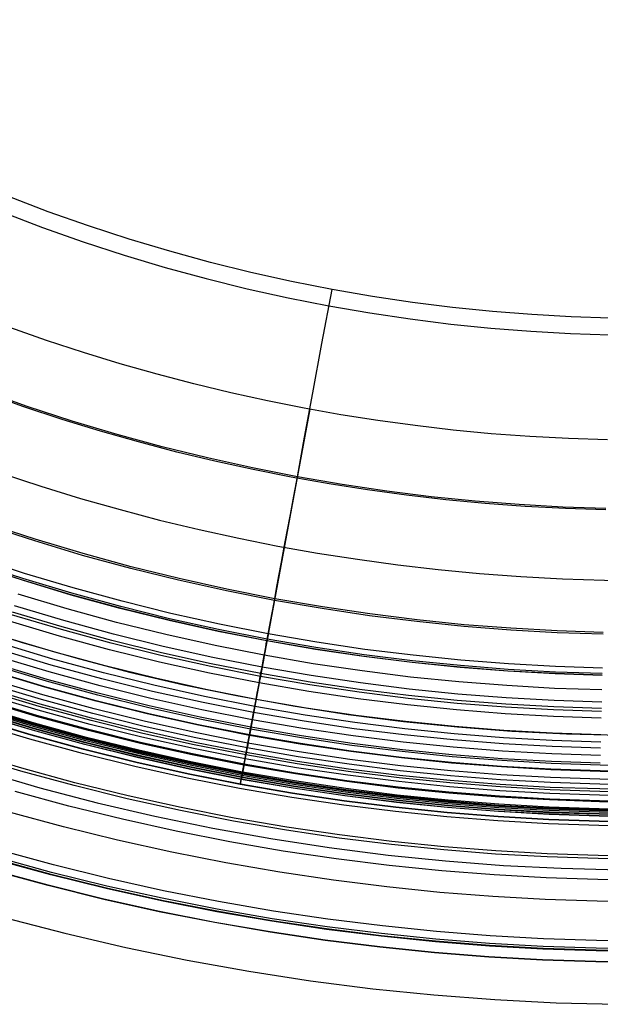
# Model space of a CAD drawing. Header units: millimetres. Extents: x -14 to 488, y -50 to 50.
# Tile 227 of 256: x 445 to 453, y -35 to -21. Entities that reach past the tile are written whole.
import ezdxf

# ---------------------------------------------------------------- set-up
doc = ezdxf.new("R2010")
doc.units = ezdxf.units.MM
doc.header["$MEASUREMENT"] = 0
doc.layers.add('Default', color=7, linetype='Continuous')

msp = doc.modelspace()

# ---------------------------------------------------------------- linework, layer by layer
at = {"layer": 'Default', "extrusion": (1.29204e-07, -2.43344e-08, 1)}
msp.add_lwpolyline([(425.41, 0), (425.416, -0.57), (425.433, -1.144), (425.463, -1.722), (425.504, -2.303), (425.557, -2.886), (425.623, -3.472), (425.701, -4.06), (425.792, -4.65), (425.897, -5.241), (426.014, -5.833), (426.144, -6.426), (426.288, -7.018), (426.446, -7.61), (426.616, -8.202), (426.801, -8.792), (426.999, -9.38), (427.21, -9.966), (427.436, -10.55), (427.674, -11.13), (427.927, -11.707), (428.193, -12.28), (428.472, -12.849), (428.765, -13.412), (429.071, -13.97), (429.389, -14.523), (429.721, -15.069), (430.066, -15.608), (430.423, -16.14), (430.792, -16.664), (431.173, -17.18), (431.566, -17.688), (431.97, -18.187), (432.386, -18.677), (432.812, -19.157), (433.249, -19.627), (433.696, -20.087), (434.153, -20.536), (434.619, -20.975), (435.094, -21.402), (435.577, -21.817), (436.069, -22.221), (436.569, -22.613), (437.076, -22.993), (437.59, -23.36), (438.11, -23.715), (438.636, -24.057), (439.168, -24.386), (439.705, -24.703), (440.247, -25.006), (440.792, -25.297), (441.342, -25.574), (441.895, -25.838), (442.45, -26.089), (443.008, -26.327), (443.568, -26.552), (444.13, -26.764), (444.693, -26.963), (445.256, -27.149), (445.82, -27.322), (446.383, -27.482), (446.946, -27.63), (447.509, -27.765), (448.07, -27.889), (448.629, -28), (449.191, -28.1), (449.758, -28.189), (450.331, -28.267), (450.909, -28.335), (451.493, -28.39), (452.081, -28.434), (452.673, -28.466), (453.27, -28.485), (453.87, -28.492), (454.473, -28.486), (455.08, -28.468), (455.688, -28.436), (456.299, -28.391), (456.912, -28.333), (457.526, -28.261), (458.141, -28.175), (458.756, -28.076), (459.372, -27.962), (459.986, -27.835), (460.6, -27.694), (461.212, -27.539), (461.823, -27.369), (462.431, -27.186), (463.036, -26.989), (463.637, -26.778), (464.235, -26.553), (464.829, -26.314), (465.418, -26.062), (466.001, -25.796), (466.579, -25.517), (467.151, -25.225), (467.716, -24.92), (468.274, -24.602), (468.825, -24.272), (469.368, -23.93), (469.903, -23.576), (470.429, -23.21), (470.946, -22.833), (471.453, -22.445), (471.951, -22.047), (472.439, -21.638), (472.917, -21.22), (473.384, -20.792), (473.84, -20.355), (474.285, -19.909), (474.719, -19.455), (475.141, -18.993), (475.551, -18.524), (475.949, -18.048), (476.336, -17.566), (476.71, -17.077), (477.072, -16.583), (477.422, -16.083), (477.759, -15.579), (478.083, -15.07), (478.395, -14.557), (478.695, -14.041), (478.982, -13.522), (479.256, -13), (479.518, -12.476), (479.768, -11.95), (480.005, -11.423), (480.23, -10.894), (480.443, -10.365)], dxfattribs=at)
at = {"layer": 'Default'}
for points in [[(453.353, -24.756), (452.799, -24.737), (452.24, -24.706), (451.678, -24.662), (451.112, -24.604), (450.543, -24.533), (449.971, -24.448), (449.397, -24.348), (448.821, -24.235), (448.244, -24.107), (447.667, -23.964), (447.089, -23.806), (446.512, -23.633), (445.936, -23.445), (445.361, -23.242), (444.788, -23.023)], [(444.7, -23.245), (445.279, -23.465), (445.859, -23.671), (446.441, -23.86), (447.024, -24.035), (447.607, -24.194), (448.19, -24.339), (448.772, -24.468), (449.354, -24.583), (449.933, -24.683), (450.51, -24.769), (451.085, -24.841), (451.656, -24.899), (452.224, -24.944), (452.788, -24.975), (453.348, -24.994)], [(453.293, -27.466), (452.678, -27.446), (452.058, -27.411), (451.434, -27.362), (450.806, -27.298), (450.175, -27.219), (449.54, -27.124), (448.904, -27.014), (448.265, -26.888), (447.625, -26.746), (446.984, -26.588), (446.343, -26.412), (445.703, -26.221), (445.063, -26.012), (444.426, -25.787)], [(436.107, -27.326), (436.803, -27.767), (437.51, -28.19), (438.242, -28.603), (438.985, -28.997), (439.738, -29.372), (440.5, -29.728), (441.272, -30.064), (442.051, -30.38), (442.839, -30.675), (443.634, -30.95), (444.435, -31.205), (445.244, -31.439), (446.057, -31.652), (446.876, -31.843), (447.7, -32.014), (448.528, -32.163), (449.359, -32.291), (450.194, -32.398), (451.013, -32.481), (451.834, -32.544), (452.657, -32.586), (453.48, -32.607)], [(436.107, -27.326), (436.803, -27.767), (437.51, -28.19), (438.242, -28.603), (438.985, -28.997), (439.738, -29.372), (440.5, -29.728), (441.272, -30.064), (442.051, -30.38), (442.839, -30.675), (443.634, -30.95), (444.435, -31.205), (445.244, -31.439), (446.057, -31.652), (446.876, -31.843), (447.7, -32.014), (448.528, -32.163), (449.359, -32.291), (450.194, -32.398), (451.013, -32.481), (451.834, -32.544), (452.657, -32.586), (453.48, -32.607)], [(453.253, -29.255), (452.598, -29.233), (451.938, -29.196), (451.273, -29.144), (450.604, -29.076), (449.932, -28.991), (449.256, -28.891), (448.578, -28.774), (447.898, -28.639), (447.216, -28.488), (446.534, -28.319), (445.851, -28.133), (445.169, -27.928), (444.488, -27.706)], [(453.254, -29.23), (452.599, -29.208), (451.94, -29.171), (451.276, -29.119), (450.607, -29.051), (449.935, -28.966), (449.26, -28.866), (448.583, -28.749), (447.903, -28.615), (447.222, -28.463), (446.54, -28.295), (445.858, -28.108), (445.176, -27.904), (444.496, -27.682)], [(453.242, -29.737), (452.577, -29.715), (451.906, -29.678), (451.23, -29.625), (450.55, -29.555), (449.866, -29.47), (449.18, -29.367), (448.49, -29.248), (447.799, -29.112), (447.106, -28.958), (446.412, -28.786), (445.718, -28.597), (445.025, -28.389), (444.332, -28.163)], [(453.24, -29.841), (452.572, -29.819), (451.899, -29.781), (451.221, -29.728), (450.538, -29.659), (449.852, -29.573), (449.163, -29.47), (448.471, -29.35), (447.777, -29.214), (447.082, -29.059), (446.386, -28.887), (445.69, -28.697), (444.994, -28.488), (444.299, -28.262)], [(453.24, -29.839), (452.572, -29.816), (451.899, -29.779), (451.221, -29.725), (450.539, -29.656), (449.853, -29.57), (449.164, -29.467), (448.472, -29.348), (447.778, -29.211), (447.083, -29.056), (446.387, -28.884), (445.69, -28.694), (444.994, -28.486), (444.3, -28.259)], [(453.241, -29.816), (452.573, -29.793), (451.9, -29.756), (451.223, -29.702), (450.541, -29.633), (449.856, -29.547), (449.167, -29.445), (448.476, -29.325), (447.783, -29.188), (447.088, -29.034), (446.392, -28.862), (445.697, -28.672), (445.001, -28.464), (444.307, -28.237)], [(453.903, -33.761), (453.153, -33.753), (452.398, -33.728), (451.636, -33.685), (450.869, -33.625), (450.097, -33.546), (449.321, -33.449), (448.542, -33.333), (447.759, -33.198), (446.975, -33.043), (446.188, -32.868), (445.401, -32.673), (444.613, -32.458), (443.826, -32.222), (443.04, -31.966), (442.256, -31.689), (441.475, -31.391), (440.698, -31.072), (439.925, -30.732), (439.158, -30.371), (438.396, -29.99), (437.642, -29.587), (436.895, -29.164), (436.157, -28.721)], [(453.903, -33.731), (453.154, -33.723), (452.399, -33.698), (451.638, -33.655), (450.872, -33.595), (450.101, -33.516), (449.326, -33.419), (448.547, -33.303), (447.765, -33.168), (446.981, -33.013), (446.195, -32.839), (445.408, -32.644), (444.621, -32.429), (443.835, -32.194), (443.05, -31.937), (442.267, -31.661), (441.486, -31.363), (440.71, -31.044), (439.938, -30.705), (439.171, -30.344), (438.41, -29.963), (437.656, -29.561), (436.91, -29.138), (436.173, -28.696)], [(453.903, -33.621), (453.156, -33.613), (452.404, -33.588), (451.645, -33.545), (450.882, -33.485), (450.113, -33.407), (449.34, -33.31), (448.564, -33.195), (447.785, -33.06), (447.003, -32.906), (446.22, -32.732), (445.436, -32.538), (444.651, -32.324), (443.868, -32.089), (443.085, -31.834), (442.305, -31.558), (441.527, -31.261), (440.753, -30.943), (439.983, -30.605), (439.219, -30.245), (438.461, -29.865), (437.709, -29.465), (436.966, -29.044), (436.23, -28.602)], [(453.236, -30.048), (452.563, -30.025), (451.885, -29.987), (451.202, -29.934), (450.515, -29.864), (449.824, -29.777), (449.13, -29.674), (448.434, -29.553), (447.735, -29.416), (447.035, -29.26), (446.334, -29.087), (445.633, -28.895), (444.932, -28.685)], [(453.903, -33.926), (453.15, -33.917), (452.39, -33.892), (451.625, -33.849), (450.854, -33.788), (450.079, -33.709), (449.299, -33.612), (448.516, -33.495), (447.729, -33.359), (446.941, -33.204), (446.151, -33.028), (445.359, -32.832), (444.568, -32.616), (443.777, -32.379), (442.987, -32.122), (442.2, -31.843), (441.415, -31.544), (440.634, -31.223), (439.857, -30.881), (439.086, -30.519), (438.321, -30.135), (437.563, -29.731), (436.812, -29.306), (436.071, -28.861)], [(453.903, -33.921), (453.15, -33.913), (452.39, -33.888), (451.625, -33.845), (450.855, -33.784), (450.079, -33.705), (449.3, -33.608), (448.516, -33.491), (447.73, -33.355), (446.942, -33.199), (446.151, -33.024), (445.36, -32.828), (444.569, -32.612), (443.778, -32.375), (442.989, -32.118), (442.201, -31.839), (441.416, -31.54), (440.635, -31.219), (439.859, -30.878), (439.088, -30.515), (438.323, -30.132), (437.565, -29.728), (436.814, -29.303), (436.073, -28.857)], [(453.903, -33.768), (453.153, -33.76), (452.397, -33.735), (451.636, -33.692), (450.868, -33.632), (450.097, -33.553), (449.32, -33.456), (448.541, -33.34), (447.758, -33.205), (446.973, -33.05), (446.186, -32.875), (445.399, -32.68), (444.611, -32.465), (443.824, -32.229), (443.038, -31.973), (442.254, -31.696), (441.473, -31.397), (440.695, -31.078), (439.922, -30.738), (439.155, -30.378), (438.393, -29.996), (437.638, -29.594), (436.891, -29.171), (436.153, -28.727)], [(453.232, -30.22), (452.555, -30.198), (451.873, -30.16), (451.187, -30.106), (450.496, -30.035), (449.801, -29.948), (449.103, -29.844), (448.402, -29.723), (447.7, -29.585), (446.995, -29.428), (446.29, -29.254), (445.585, -29.061), (444.88, -28.85)], [(453.229, -30.355), (452.549, -30.332), (451.864, -30.294), (451.175, -30.239), (450.48, -30.169), (449.783, -30.081), (449.082, -29.977), (448.378, -29.855), (447.672, -29.716), (446.965, -29.559), (446.257, -29.384), (445.548, -29.19), (444.84, -28.978)], [(453.23, -30.313), (452.551, -30.29), (451.867, -30.252), (451.178, -30.198), (450.485, -30.127), (449.788, -30.04), (449.088, -29.936), (448.385, -29.814), (447.681, -29.675), (446.974, -29.518), (446.267, -29.343), (445.56, -29.15), (444.853, -28.939)], [(444.237, -29.133), (444.991, -29.373), (445.752, -29.593), (446.518, -29.793), (447.289, -29.973), (448.064, -30.134), (448.844, -30.275), (449.626, -30.395), (450.412, -30.495), (451.183, -30.574), (451.956, -30.633), (452.73, -30.672), (453.505, -30.692)], [(444.237, -29.133), (444.991, -29.373), (445.752, -29.593), (446.518, -29.793), (447.289, -29.973), (448.064, -30.134), (448.844, -30.275), (449.626, -30.395), (450.412, -30.495), (451.183, -30.574), (451.956, -30.633), (452.73, -30.672), (453.505, -30.692)], [(453.227, -30.449), (452.545, -30.426), (451.858, -30.388), (451.166, -30.333), (450.47, -30.262), (449.77, -30.175), (449.067, -30.07), (448.361, -29.948), (447.653, -29.808), (446.943, -29.651), (446.233, -29.475), (445.522, -29.281), (444.812, -29.068)], [(435.799, -29.397), (436.547, -29.845), (437.323, -30.283), (438.109, -30.7), (438.906, -31.097), (439.713, -31.474), (440.53, -31.829), (441.355, -32.164), (442.189, -32.477), (443.031, -32.768), (443.88, -33.037), (444.735, -33.285), (445.597, -33.51), (446.464, -33.713), (447.336, -33.894), (448.212, -34.052), (449.093, -34.188), (449.976, -34.3), (450.843, -34.389), (451.713, -34.455), (452.584, -34.499), (453.456, -34.521)], [(435.799, -29.397), (436.547, -29.845), (437.323, -30.283), (438.109, -30.7), (438.906, -31.097), (439.713, -31.474), (440.53, -31.829), (441.355, -32.164), (442.189, -32.477), (443.031, -32.768), (443.88, -33.037), (444.735, -33.285), (445.597, -33.51), (446.464, -33.713), (447.336, -33.894), (448.212, -34.052), (449.093, -34.188), (449.976, -34.3), (450.843, -34.389), (451.713, -34.455), (452.584, -34.499), (453.456, -34.521)], [(453.219, -30.79), (452.53, -30.767), (451.835, -30.728), (451.135, -30.673), (450.431, -30.601), (449.724, -30.512), (449.013, -30.407), (448.299, -30.283), (447.583, -30.142), (446.865, -29.982), (446.147, -29.805), (445.429, -29.608), (444.711, -29.393)], [(453.221, -30.687), (452.534, -30.664), (451.842, -30.625), (451.145, -30.57), (450.443, -30.499), (449.738, -30.41), (449.029, -30.305), (448.317, -30.182), (447.604, -30.041), (446.889, -29.882), (446.173, -29.705), (445.457, -29.509), (444.741, -29.295)], [(453.217, -30.878), (452.526, -30.855), (451.829, -30.816), (451.127, -30.76), (450.422, -30.689), (449.712, -30.6), (448.999, -30.493), (448.283, -30.37), (447.565, -30.228), (446.845, -30.068), (446.125, -29.89), (445.404, -29.693), (444.684, -29.478)], [(453.212, -31.089), (452.516, -31.066), (451.815, -31.027), (451.108, -30.971), (450.398, -30.899), (449.683, -30.809), (448.965, -30.702), (448.244, -30.578), (447.521, -30.435), (446.797, -30.274), (446.072, -30.095), (445.346, -29.897), (444.621, -29.679)], [(453.215, -30.981), (452.521, -30.958), (451.822, -30.919), (451.118, -30.863), (450.41, -30.791), (449.698, -30.702), (448.982, -30.595), (448.264, -30.471), (447.544, -30.329), (446.822, -30.169), (446.099, -29.99), (445.376, -29.792), (444.653, -29.576)], [(453.903, -31.215), (453.21, -31.207), (452.511, -31.184), (451.807, -31.144), (451.098, -31.089), (450.384, -31.016), (449.667, -30.926), (448.946, -30.819), (448.223, -30.694), (447.497, -30.551), (446.77, -30.389), (446.042, -30.209), (445.314, -30.01), (444.586, -29.792)], [(453.903, -31.208), (453.21, -31.201), (452.511, -31.177), (451.807, -31.138), (451.098, -31.082), (450.385, -31.009), (449.668, -30.92), (448.947, -30.812), (448.224, -30.687), (447.498, -30.544), (446.771, -30.383), (446.044, -30.203), (445.315, -30.004), (444.588, -29.786)], [(453.903, -31.124), (453.212, -31.117), (452.515, -31.094), (451.813, -31.054), (451.106, -30.999), (450.395, -30.926), (449.679, -30.837), (448.961, -30.73), (448.239, -30.605), (447.516, -30.462), (446.791, -30.301), (446.065, -30.121), (445.339, -29.923), (444.613, -29.706)], [(453.903, -31.397), (453.206, -31.389), (452.503, -31.365), (451.795, -31.326), (451.082, -31.27), (450.364, -31.197), (449.642, -31.106), (448.917, -30.998), (448.19, -30.872), (447.46, -30.728), (446.728, -30.566), (445.996, -30.385), (445.264, -30.185), (444.532, -29.965)], [(453.903, -31.327), (453.207, -31.319), (452.506, -31.296), (451.799, -31.256), (451.088, -31.2), (450.372, -31.127), (449.652, -31.037), (448.928, -30.929), (448.202, -30.804), (447.474, -30.66), (446.744, -30.498), (446.014, -30.317), (445.283, -30.118), (444.552, -29.899)], [(453.903, -31.555), (453.202, -31.547), (452.496, -31.523), (451.784, -31.483), (451.067, -31.427), (450.346, -31.353), (449.621, -31.263), (448.892, -31.154), (448.161, -31.028), (447.427, -30.883), (446.692, -30.72), (445.956, -30.538), (445.22, -30.337), (444.485, -30.116)], [(453.903, -31.499), (453.204, -31.491), (452.498, -31.468), (451.788, -31.428), (451.072, -31.372), (450.352, -31.299), (449.628, -31.208), (448.901, -31.1), (448.171, -30.973), (447.439, -30.829), (446.705, -30.666), (445.97, -30.484), (445.235, -30.283), (444.501, -30.063)], [(453.903, -31.465), (453.204, -31.457), (452.5, -31.434), (451.79, -31.394), (451.075, -31.338), (450.356, -31.264), (449.633, -31.174), (448.907, -31.066), (448.177, -30.94), (447.446, -30.795), (446.713, -30.632), (445.979, -30.451), (445.245, -30.25), (444.511, -30.031)], [(453.903, -31.645), (453.2, -31.638), (452.492, -31.614), (451.778, -31.574), (451.059, -31.517), (450.336, -31.444), (449.609, -31.353), (448.878, -31.244), (448.144, -31.117), (447.409, -30.972), (446.672, -30.808), (445.933, -30.625), (445.195, -30.424), (444.457, -30.203)], [(453.903, -31.632), (453.201, -31.624), (452.493, -31.6), (451.779, -31.561), (451.06, -31.504), (450.337, -31.43), (449.61, -31.339), (448.88, -31.231), (448.147, -31.104), (447.411, -30.959), (446.675, -30.795), (445.937, -30.612), (445.199, -30.411), (444.461, -30.19)], [(453.903, -31.852), (453.196, -31.844), (452.483, -31.82), (451.764, -31.78), (451.041, -31.723), (450.313, -31.649), (449.581, -31.557), (448.845, -31.447), (448.107, -31.32), (447.366, -31.174), (446.624, -31.009), (445.882, -30.825), (445.138, -30.622), (444.396, -30.4)], [(453.903, -31.849), (453.196, -31.841), (452.483, -31.817), (451.764, -31.777), (451.041, -31.72), (450.313, -31.646), (449.581, -31.554), (448.846, -31.445), (448.107, -31.317), (447.367, -31.171), (446.625, -31.006), (445.882, -30.822), (445.139, -30.619), (444.397, -30.397)], [(453.903, -31.826), (453.196, -31.818), (452.484, -31.795), (451.766, -31.754), (451.043, -31.697), (450.315, -31.623), (449.584, -31.532), (448.849, -31.422), (448.111, -31.295), (447.372, -31.149), (446.63, -30.984), (445.888, -30.8), (445.145, -30.598), (444.403, -30.375)], [(453.903, -31.819), (453.196, -31.811), (452.484, -31.788), (451.766, -31.747), (451.044, -31.69), (450.316, -31.616), (449.585, -31.525), (448.85, -31.415), (448.113, -31.288), (447.373, -31.142), (446.632, -30.977), (445.89, -30.794), (445.147, -30.591), (444.406, -30.369)], [(453.903, -31.795), (453.197, -31.787), (452.485, -31.764), (451.768, -31.724), (451.046, -31.667), (450.319, -31.593), (449.588, -31.501), (448.854, -31.392), (448.117, -31.264), (447.378, -31.119), (446.637, -30.954), (445.896, -30.771), (445.154, -30.568), (444.413, -30.346)], [(453.903, -31.778), (453.197, -31.77), (452.486, -31.746), (451.769, -31.706), (451.047, -31.649), (450.321, -31.575), (449.591, -31.484), (448.857, -31.375), (448.12, -31.247), (447.382, -31.101), (446.641, -30.937), (445.9, -30.754), (445.159, -30.551), (444.418, -30.329)], [(453.903, -31.764), (453.198, -31.756), (452.487, -31.732), (451.77, -31.692), (451.049, -31.635), (450.323, -31.561), (449.593, -31.47), (448.859, -31.361), (448.123, -31.233), (447.384, -31.088), (446.645, -30.923), (445.904, -30.74), (445.163, -30.537), (444.422, -30.316)], [(453.903, -31.761), (453.198, -31.754), (452.487, -31.73), (451.77, -31.69), (451.049, -31.633), (450.323, -31.559), (449.593, -31.468), (448.859, -31.358), (448.123, -31.231), (447.385, -31.085), (446.645, -30.921), (445.904, -30.738), (445.163, -30.535), (444.423, -30.314)], [(453.903, -31.746), (453.198, -31.738), (452.487, -31.714), (451.771, -31.674), (451.05, -31.617), (450.325, -31.544), (449.595, -31.452), (448.862, -31.343), (448.126, -31.216), (447.388, -31.07), (446.649, -30.906), (445.908, -30.723), (445.168, -30.52), (444.427, -30.299)], [(453.903, -31.984), (453.193, -31.976), (452.477, -31.952), (451.755, -31.912), (451.029, -31.854), (450.298, -31.78), (449.563, -31.688), (448.824, -31.578), (448.083, -31.45), (447.339, -31.303), (446.594, -31.138), (445.848, -30.953), (445.102, -30.749), (444.356, -30.526)], [(453.903, -31.926), (453.194, -31.918), (452.479, -31.894), (451.759, -31.853), (451.034, -31.796), (450.304, -31.722), (449.571, -31.63), (448.833, -31.52), (448.093, -31.393), (447.351, -31.246), (446.608, -31.081), (445.863, -30.897), (445.118, -30.693), (444.374, -30.47)], [(453.903, -31.921), (453.194, -31.914), (452.48, -31.89), (451.76, -31.849), (451.034, -31.792), (450.305, -31.718), (449.571, -31.626), (448.834, -31.516), (448.094, -31.389), (447.352, -31.242), (446.608, -31.077), (445.864, -30.893), (445.119, -30.689), (444.375, -30.466)], [(453.903, -32.412), (453.183, -32.404), (452.458, -32.38), (451.727, -32.339), (450.99, -32.281), (450.249, -32.206), (449.504, -32.112), (448.756, -32.001), (448.005, -31.871), (447.251, -31.722), (446.496, -31.555), (445.74, -31.368), (444.984, -31.161), (444.229, -30.935)], [(453.903, -32.456), (453.182, -32.448), (452.456, -32.424), (451.724, -32.383), (450.986, -32.325), (450.244, -32.249), (449.499, -32.156), (448.749, -32.044), (447.997, -31.914), (447.242, -31.765), (446.486, -31.597), (445.729, -31.41), (444.972, -31.203), (444.215, -30.977)], [(453.903, -32.755), (453.176, -32.747), (452.442, -32.723), (451.704, -32.681), (450.959, -32.623), (450.211, -32.547), (449.458, -32.452), (448.702, -32.34), (447.942, -32.208), (447.181, -32.058), (446.418, -31.889), (445.654, -31.7), (444.89, -31.491)], [(453.903, -33.062), (453.169, -33.054), (452.429, -33.029), (451.683, -32.987), (450.932, -32.928), (450.176, -32.851), (449.416, -32.756), (448.653, -32.642), (447.887, -32.51), (447.118, -32.358), (446.348, -32.187), (445.577, -31.996), (444.805, -31.786)]]:
    msp.add_lwpolyline(points, dxfattribs=at)
at = {"layer": 'Default', "extrusion": (0.010565, 0.056096, 0.998369)}
msp.add_lwpolyline([(-446.06, -40.587), (-446.06, -42.587)], dxfattribs=at)
at = {"layer": 'Default', "extrusion": (0.993511, -0.113737, 0)}
for points in [[(17.101, 20.26), (17.101, 20.305), (17.103, 20.351), (17.105, 20.398), (17.109, 20.444), (17.113, 20.491), (17.119, 20.538), (17.125, 20.586), (17.133, 20.633), (17.142, 20.681), (17.152, 20.729), (17.163, 20.777), (17.175, 20.824), (17.188, 20.872), (17.203, 20.92), (17.218, 20.968), (17.235, 21.015), (17.253, 21.062), (17.273, 21.109), (17.293, 21.156), (17.315, 21.202), (17.338, 21.248), (17.362, 21.294), (17.387, 21.338), (17.413, 21.383), (17.44, 21.426), (17.469, 21.469), (17.499, 21.512), (17.529, 21.553), (17.561, 21.594), (17.594, 21.634), (17.627, 21.673), (17.662, 21.711), (17.697, 21.748), (17.734, 21.784), (17.771, 21.819), (17.809, 21.853), (17.848, 21.886), (17.887, 21.917), (17.927, 21.948), (17.968, 21.977), (18.009, 22.005), (18.051, 22.032), (18.094, 22.058), (18.136, 22.082), (18.18, 22.106), (18.223, 22.128), (18.267, 22.148), (18.311, 22.168), (18.355, 22.186), (18.4, 22.203), (18.444, 22.218), (18.489, 22.232), (18.534, 22.245), (18.578, 22.257), (18.623, 22.268), (18.667, 22.277), (18.712, 22.286), (18.756, 22.293), (18.8, 22.299), (18.844, 22.303), (18.887, 22.307), (18.93, 22.31), (18.973, 22.311), (19.016, 22.312), (19.058, 22.311), (19.101, 22.31), (19.144, 22.307), (19.188, 22.303), (19.232, 22.299), (19.276, 22.293), (19.32, 22.286), (19.364, 22.277), (19.409, 22.268), (19.453, 22.257), (19.498, 22.245), (19.543, 22.232), (19.587, 22.218), (19.632, 22.203), (19.676, 22.186), (19.721, 22.168), (19.765, 22.148), (19.809, 22.128), (19.852, 22.106), (19.895, 22.082), (19.938, 22.058), (19.98, 22.032), (20.022, 22.005), (20.064, 21.977), (20.104, 21.948), (20.145, 21.917), (20.184, 21.886), (20.223, 21.853), (20.261, 21.819), (20.298, 21.784), (20.334, 21.748), (20.37, 21.711), (20.404, 21.673), (20.438, 21.634), (20.471, 21.594), (20.502, 21.553), (20.533, 21.512), (20.563, 21.469), (20.591, 21.426), (20.619, 21.383), (20.645, 21.338), (20.67, 21.294), (20.694, 21.248), (20.717, 21.202), (20.738, 21.156), (20.759, 21.109), (20.778, 21.062), (20.796, 21.015), (20.813, 20.968), (20.829, 20.92), (20.843, 20.872), (20.857, 20.824), (20.869, 20.777), (20.88, 20.729), (20.89, 20.681), (20.899, 20.633), (20.906, 20.586), (20.913, 20.538), (20.919, 20.491), (20.923, 20.444), (20.926, 20.398), (20.929, 20.351), (20.93, 20.305), (20.931, 20.26)], [(20.931, 20.26), (20.93, 20.214), (20.929, 20.168), (20.926, 20.122), (20.923, 20.076), (20.919, 20.029), (20.913, 19.982), (20.906, 19.934), (20.899, 19.887), (20.89, 19.839), (20.88, 19.791), (20.869, 19.743), (20.857, 19.695), (20.843, 19.648), (20.829, 19.6), (20.813, 19.552), (20.796, 19.505), (20.778, 19.458), (20.759, 19.411), (20.738, 19.364), (20.717, 19.318), (20.694, 19.272), (20.67, 19.226), (20.645, 19.182), (20.619, 19.137), (20.591, 19.094), (20.563, 19.051), (20.533, 19.008), (20.502, 18.967), (20.471, 18.926), (20.438, 18.886), (20.404, 18.847), (20.37, 18.809), (20.334, 18.772), (20.298, 18.736), (20.261, 18.701), (20.223, 18.667), (20.184, 18.634), (20.145, 18.603), (20.104, 18.572), (20.064, 18.543), (20.022, 18.515), (19.98, 18.488), (19.938, 18.462), (19.895, 18.438), (19.852, 18.414), (19.809, 18.392), (19.765, 18.372), (19.721, 18.352), (19.676, 18.334), (19.632, 18.317), (19.587, 18.302), (19.543, 18.287), (19.498, 18.274), (19.453, 18.263), (19.409, 18.252), (19.364, 18.243), (19.32, 18.234), (19.276, 18.227), (19.232, 18.221), (19.188, 18.217), (19.144, 18.213), (19.101, 18.21), (19.058, 18.209), (19.016, 18.208), (18.973, 18.209), (18.93, 18.21), (18.887, 18.213), (18.844, 18.217), (18.8, 18.221), (18.756, 18.227), (18.712, 18.234), (18.667, 18.243), (18.623, 18.252), (18.578, 18.263), (18.534, 18.274), (18.489, 18.287), (18.444, 18.302), (18.4, 18.317), (18.355, 18.334), (18.311, 18.352), (18.267, 18.372), (18.223, 18.392), (18.18, 18.414), (18.136, 18.438), (18.094, 18.462), (18.051, 18.488), (18.009, 18.515), (17.968, 18.543), (17.927, 18.572), (17.887, 18.603), (17.848, 18.634), (17.809, 18.667), (17.771, 18.701), (17.734, 18.736), (17.697, 18.772), (17.662, 18.809), (17.627, 18.847), (17.594, 18.886), (17.561, 18.926), (17.529, 18.967), (17.499, 19.008), (17.469, 19.051), (17.44, 19.094), (17.413, 19.137), (17.387, 19.182), (17.362, 19.226), (17.338, 19.272), (17.315, 19.318), (17.293, 19.364), (17.273, 19.411), (17.253, 19.458), (17.235, 19.505), (17.218, 19.552), (17.203, 19.6), (17.188, 19.648), (17.175, 19.695), (17.163, 19.743), (17.152, 19.791), (17.142, 19.839), (17.133, 19.887), (17.125, 19.934), (17.119, 19.982), (17.113, 20.029), (17.109, 20.076), (17.105, 20.122), (17.103, 20.168), (17.101, 20.214), (17.101, 20.26)]]:
    msp.add_lwpolyline(points, dxfattribs=at)
at = {"layer": 'Default'}
for points in [[(449.081, -26.053, 259.886), (448.361, -29.948, 162.918), (448.093, -31.393, 32.308), (448.097, -31.374, 30.216), (448.107, -31.32, 28.597), (448.114, -31.28, 27.936), (448.123, -31.233, 27.359), (448.133, -31.179, 26.854), (448.144, -31.117, 26.406), (448.157, -31.048, 26.003), (448.171, -30.973, 25.634), (448.186, -30.892, 25.294), (448.202, -30.804, 24.971), (448.22, -30.709, 24.658), (448.239, -30.605, 24.346), (448.359, -29.956, 22.569), (448.385, -29.814, 22.147), (448.411, -29.678, 21.702), (448.423, -29.613, 21.47), (448.434, -29.552, 21.232), (448.445, -29.494, 20.988), (448.455, -29.441, 20.738), (448.463, -29.393, 20.482), (448.471, -29.35, 20.22), (448.478, -29.315, 19.954), (448.483, -29.286, 19.688), (448.487, -29.263, 19.421), (448.49, -29.248, 19.155), (448.492, -29.238, 18.888), (448.493, -29.235, 18.623), (448.492, -29.239, 18.358), (448.49, -29.248, 18.094), (448.487, -29.264, 17.832), (448.483, -29.286, 17.572), (448.478, -29.313, 17.313), (448.472, -29.348, 17.057), (448.464, -29.389, 16.803), (448.455, -29.436, 16.551), (448.445, -29.491, 16.302), (448.434, -29.553, 16.055), (448.421, -29.623, 15.815), (448.407, -29.697, 15.586), (448.393, -29.775, 15.366), (448.378, -29.855, 15.157), (448.363, -29.937, 14.959), (448.347, -30.02, 14.771), (448.242, -30.591, 13.581), (448.232, -30.645, 13.461), (448.223, -30.694, 13.344), (448.214, -30.74, 13.226), (448.206, -30.786, 13.103), (448.198, -30.83, 12.975), (448.19, -30.872, 12.842), (448.182, -30.914, 12.704), (448.175, -30.953, 12.561), (448.168, -30.991, 12.413), (448.161, -31.028, 12.259), (448.155, -31.062, 12.101), (448.148, -31.095, 11.937), (448.138, -31.154, 11.594), (448.128, -31.205, 11.231), (448.12, -31.247, 10.848), (448.114, -31.28, 10.445), (448.11, -31.303, 10.026), (448.108, -31.315, 9.597), (448.107, -31.317, 9.164), (448.109, -31.308, 8.731), (448.113, -31.288, 8.304), (448.118, -31.257, 7.888), (448.126, -31.216, 7.49), (448.131, -31.192, 7.301), (448.136, -31.165, 7.122), (448.141, -31.136, 6.952), (448.147, -31.104, 6.79), (448.153, -31.069, 6.634), (448.161, -31.03, 6.485), (448.168, -30.987, 6.339), (448.173, -30.964, 6.267), (448.177, -30.94, 6.196), (448.182, -30.914, 6.125), (448.187, -30.887, 6.055), (448.192, -30.858, 5.984), (448.198, -30.828, 5.912), (448.204, -30.796, 5.841), (448.21, -30.762, 5.769), (448.217, -30.726, 5.695), (448.224, -30.687, 5.621), (448.231, -30.647, 5.546), (448.239, -30.603, 5.469), (448.248, -30.558, 5.391), (448.257, -30.509, 5.312), (448.277, -30.403, 5.147), (448.299, -30.283, 4.976), (448.322, -30.156, 4.805), (448.334, -30.092, 4.724), (448.346, -30.025, 4.643), (448.359, -29.956, 4.564), (448.373, -29.883, 4.484), (448.387, -29.806, 4.405), (448.402, -29.723, 4.325), (448.419, -29.635, 4.244), (448.436, -29.54, 4.161), (448.455, -29.437, 4.076), (448.476, -29.325, 3.99), (448.498, -29.204, 3.902), (448.523, -29.072, 3.811), (448.549, -28.929, 3.719), (448.578, -28.774, 3.624), (448.609, -28.605, 3.527), (448.643, -28.424, 3.429), (448.679, -28.228, 3.329), (448.718, -28.017, 3.227), (448.76, -27.791, 3.124), (448.805, -27.549, 3.019), (448.853, -27.29, 2.914), (448.904, -27.014, 2.808), (449.008, -26.449, 2.607), (449.125, -25.819, 2.404), (449.254, -25.12, 2.202), (449.397, -24.348, 2)], [(453.314, -26.489, 259.886), (452.759, -26.471, 259.886), (452.208, -26.441, 259.886), (451.662, -26.401, 259.886), (451.119, -26.349, 259.886), (450.581, -26.286, 259.886), (450.049, -26.214, 259.886), (449.521, -26.131, 259.886), (448.999, -26.038, 259.886), (448.478, -25.934, 259.886), (447.957, -25.82, 259.886), (447.434, -25.694, 259.886), (446.91, -25.556, 259.886), (446.386, -25.407, 259.886), (445.862, -25.246, 259.886), (445.338, -25.073, 259.886), (444.815, -24.888, 259.886)], [(453.292, -27.487, 259.943), (452.716, -27.468, 259.943), (452.145, -27.438, 259.943), (451.577, -27.395, 259.943), (451.014, -27.342, 259.943), (450.456, -27.277, 259.943), (449.903, -27.201, 259.943), (449.356, -27.115, 259.943), (448.814, -27.019, 259.943), (448.274, -26.912, 259.943), (447.733, -26.793, 259.943), (447.19, -26.662, 259.943), (446.647, -26.519, 259.943), (446.103, -26.364, 259.943), (445.559, -26.197, 259.943), (445.015, -26.018, 259.943), (444.472, -25.826, 259.943)]]:
    msp.add_polyline3d(points, dxfattribs=at)

doc.saveas('drawing.dxf')
